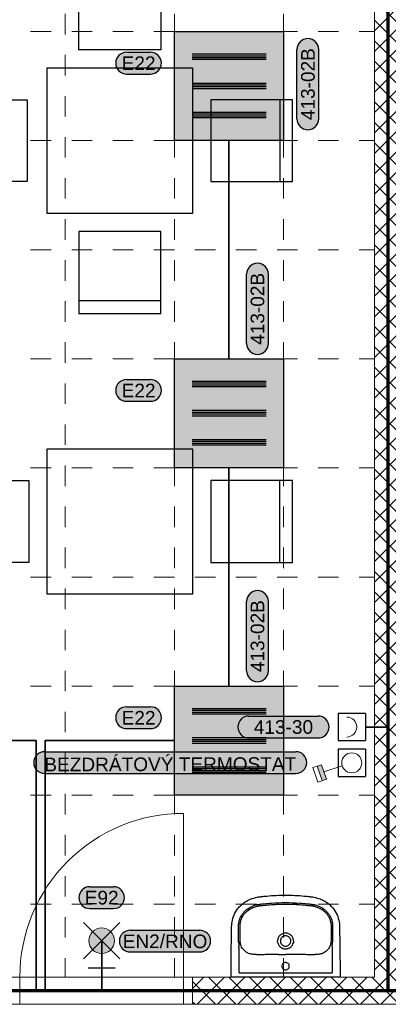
# Model space of a CAD drawing. Extents: x -10604 to 417874, y -84886 to -28187.
# Tile 3 of 32: x 2524 to 4551, y -73816 to -68401. Entities that reach past the tile are written whole.
import ezdxf
from ezdxf.enums import TextEntityAlignment as Align

# ---------------------------------------------------------------- set-up
doc = ezdxf.new("R2010")
doc.units = 0
doc.header["$MEASUREMENT"] = 0
doc.linetypes.add('DASHED', pattern=[0.564444, 0.282222, -0.282222])
doc.layers.get('0').update_dxf_attribs({"linetype": 'CONTINUOUS'})
for name, color, linetype in [('__Bílá', 7, 'CONTINUOUS'), ('__ELEKTRO PAVELKA', 4, 'CONTINUOUS'), ('__Fialová 220', 220, 'CONTINUOUS')]:
    doc.layers.add(name, color=color, linetype=linetype)
for name, color, linetype, true_color in [('__Rudá tmavá', 7, 'CONTINUOUS', 0xdb0000), ('__Temná modrá', 7, 'CONTINUOUS', 0x0000c7), ('__Višňová', 7, 'CONTINUOUS', 0xdb0084)]:
    doc.layers.add(name, color=color, linetype=linetype, true_color=true_color)
doc.styles.add('GENERATED_STYLE_1', font='arial.ttf')

# ---------------------------------------------------------------- blocks, each defined once
blk = doc.blocks.new('umyvadlo02')
for p, q in [((287.2, 0), (-287.2, 0)), ((-255.9, -23.8), (255.9, -23.8)), ((-255.9, -23.8), (-255.9, -154.7)), ((255.9, -154.7), (255.9, -23.8)), ((-245.1, -154.7), (-245.1, -154.7)), ((-163.8, -123.2), (-163.8, -123.2)), ((163.8, -123.2), (163.8, -123.2))]:
    blk.add_line(p, q)
for centre, radius, start, end in [((-182.7, -195.4), 66.2, 146.7828, 158.2149), ((-20.7, 8454.9), 8579.1, 269.87635, 270.1385), ((18.6, -7830.3), 7706.2, 89.84666, 90.1385), ((177.5, -198.1), 72, 22.2487, 32.7535), ((-45, -206.8), 213.6, 176.0078, 177.7144), ((-3172.3, 11.4), 2921.3, 356.0078, 356.4663), ((-149.3, -202.4), 100.7, 174.2213, 177.654), ((-170.5, -200.3), 79.3, 158.2149, 174.2213), ((-0.7, -198.3), 43.2, 167.4337, 179.9662), ((0.8, -198.3), 43.2, 0.0218, 12.5783), ((174.8, -199.2), 75, 5.3151, 22.2487), ((112.1, -205.1), 137.9, 2.8096, 5.3151), ((2439.1, -36.8), 2186.5, 183.4566, 184.0693), ((62.7, -205.8), 195.9, 2.2085, 4.0693)]:
    blk.add_arc(centre, radius, start, end)
for points, degree, knots in [([(-299.9, 0), (-300, 0), (-299.9, -15.4), (-299.8, -23.8)], 1, [600.373143, 600.373143, 600.51024, 615.933195, 624.329372, 624.329372]), ([(299.8, -23.8), (299.9, -15.4), (300, 0), (299.9, 0)], 1, [0, 0, 8.396177, 23.819133, 23.95623, 23.95623]), ([(-299.8, -23.8), (-299.7, -50), (-299.3, -103.5), (-298.4, -172.4), (-297.6, -220.5), (-297.1, -248.6), (-296.8, -263.7), (-296.5, -276.4), (-296.4, -283.1), (-296, -288.7), (-294.7, -304.9), (-288.5, -333.2), (-271.1, -366.1), (-249.9, -391.2), (-228, -409.9), (-203.1, -424.7), (-181.2, -433.4), (-163.5, -438), (-152.1, -440.1), (-142.1, -441.4), (-133.7, -442.3), (-120.5, -443.8), (-76, -448.2), (-34.2, -450), (0, -450)], 3, [624.329372, 624.329372, 624.329372, 624.329372, 702.954481, 784.872453, 830.951627, 847.339519, 869.099473, 876.286618, 885.594721, 889.203185, 893.06913, 934.29152, 975.506743, 1003.663293, 1032.591568, 1061.523462, 1090.200355, 1103.007356, 1116.545068, 1124.93032, 1133.080278, 1141.824147, 1164.862029, 1267.315864, 1267.315864, 1267.315864, 1267.315864]), ([(0, -80.2), (-2.7, -80.2), (-8, -79.2), (-14.9, -74.7), (-19.5, -67.9), (-21.1, -59.9), (-19.5, -51.9), (-14.9, -45.2), (-8.1, -40.6), (-2.7, -39.6), (0, -39.6)], 3, [0, 0, 0, 0, 8.041153, 16.003729, 24.145465, 32.059, 40.064065, 48.100306, 56.065262, 64.20975, 64.20975, 64.20975, 64.20975]), ([(0, -450), (34.2, -450), (76, -448.2), (120.5, -443.8), (133.7, -442.3), (142.1, -441.4), (152.1, -440.1), (163.5, -438), (181.2, -433.4), (203.1, -424.7), (228, -409.9), (249.9, -391.2), (271.1, -366.1), (288.5, -333.2), (294.7, -304.9), (296, -288.7), (296.4, -283.1), (296.5, -276.4), (296.8, -263.7), (297.1, -248.6), (297.6, -220.5), (298.4, -172.4), (299.3, -103.5), (299.5, -50), (299.8, -23.8)], 3, [-642.986491, -642.986491, -642.986491, -642.986491, -540.532657, -517.494775, -508.750906, -500.600948, -492.215696, -478.677984, -465.870983, -437.194089, -408.262196, -379.333921, -351.177371, -309.962147, -268.739757, -264.873812, -261.265349, -251.957246, -244.770101, -223.010147, -206.622255, -160.54308, -78.625109, 0, 0, 0, 0]), ([(0, -39.6), (2.7, -39.6), (8.1, -40.6), (14.9, -45.2), (19.5, -51.9), (21.1, -59.9), (19.5, -67.9), (14.9, -74.7), (8, -79.2), (2.7, -80.2), (0, -80.2)], 3, [64.20975, 64.20975, 64.20975, 64.20975, 72.354238, 80.319194, 88.355435, 96.3605, 104.274035, 112.415771, 120.378347, 128.4195, 128.4195, 128.4195, 128.4195]), ([(-163.8, -123.2), (-166.4, -123.4), (-171.5, -123.7), (-180.2, -124.4), (-189.3, -125.6), (-198.7, -128), (-207.6, -131.7), (-216.3, -136.7), (-224.7, -143.2), (-232.1, -150.7), (-236.2, -156.3), (-238.1, -159.1)], 3, [850.913163, 850.913163, 850.913163, 850.913163, 858.963388, 866.231581, 877.085686, 886.260054, 895.260314, 905.875022, 916.564351, 927.072225, 937.310546, 937.310546, 937.310546, 937.310546]), ([(-39.3, -124.1), (-51.7, -124.1), (-68.4, -124), (-94.4, -123.5), (-112.9, -122.9), (-132.6, -122.6), (-145.6, -122.6), (-156.2, -122.9), (-161.4, -123.1), (-163.8, -123.2)], 3, [726.376125, 726.376125, 726.376125, 726.376125, 763.622224, 776.430836, 804.676477, 819.055623, 835.490807, 843.719456, 850.904433, 850.904433, 850.904433, 850.904433]), ([(-42.9, -188.9), (-41.9, -184.1), (-38.1, -174.9), (-28.1, -163.8), (-17.1, -157.7), (-7.5, -155.2), (-2.5, -154.8), (0, -154.8)], 3, [9.459226, 9.459226, 9.459226, 9.459226, 24.117237, 38.862114, 53.669389, 61.303478, 68.668558, 68.668558, 68.668558, 68.668558]), ([(0, -154.8), (2.5, -154.8), (7.5, -155.2), (17.1, -157.7), (28.1, -163.8), (38.1, -174.9), (41.9, -184.1), (42.9, -188.9)], 3, [68.668558, 68.668558, 68.668558, 68.668558, 76.033638, 83.667727, 98.475003, 113.219879, 127.877891, 127.877891, 127.877891, 127.877891]), ([(163.8, -123.2), (161.4, -123.1), (156.2, -122.9), (145.6, -122.6), (132.6, -122.6), (112.9, -122.9), (94.4, -123.5), (68.4, -124), (51.7, -124.1), (39.3, -124.1)], 3, [523.343903, 523.343903, 523.343903, 523.343903, 530.528881, 538.757529, 555.192714, 569.57186, 597.8175, 610.626113, 647.872212, 647.872212, 647.872212, 647.872212]), ([(238.1, -159.1), (236.3, -156.3), (232.1, -150.7), (224.7, -143.2), (216.3, -136.7), (207.6, -131.7), (198.7, -128), (189.3, -125.6), (180.2, -124.4), (171.5, -123.7), (166.4, -123.4), (163.8, -123.2)], 3, [436.937791, 436.937791, 436.937791, 436.937791, 447.176112, 457.683986, 468.373315, 478.988023, 487.988283, 497.162651, 508.016755, 515.284948, 523.335174, 523.335174, 523.335174, 523.335174]), ([(-258.4, -198.3), (-258.5, -200.2), (-258.6, -204.4), (-258.6, -209.5), (-258.6, -216.2), (-258.7, -222.6), (-258.8, -234.9), (-258.8, -245.5), (-258.8, -255.7), (-258.8, -262), (-258.8, -268.8), (-258.8, -275.5), (-258.6, -281.9), (-258.3, -288.2), (-257.3, -297.5), (-254.9, -310.3), (-249.5, -326.2), (-240.6, -342.5), (-229, -357.5), (-211.5, -374.2), (-191.3, -386.8), (-172.1, -394.2), (-161.2, -397.3), (-153.7, -398.8), (-147.3, -399.8), (-135.8, -401.3), (-112.6, -403.9), (-65.8, -407.9), (-26, -409.3), (0, -409.3)], 3, [175.048841, 175.048841, 175.048841, 175.048841, 180.891155, 187.66553, 190.097243, 200.971297, 207.107662, 226.924402, 232.691241, 237.690518, 245.872119, 253.117634, 257.691167, 265.085682, 272.24233, 285.758915, 303.884333, 322.571574, 341.132044, 360.794246, 394.866598, 411.87741, 422.527365, 428.832371, 434.893076, 441.844009, 463.483086, 504.881463, 582.882709, 582.882709, 582.882709, 582.882709]), ([(-249.9, -198.3), (-250, -200.1), (-250, -203.3), (-250, -208.3), (-250, -216.3), (-250.1, -224.7), (-250.2, -235.1), (-250.2, -244.1), (-250.2, -256.9), (-250.2, -269.2), (-250.2, -280.2), (-249.9, -287.6), (-249.1, -295.9), (-246.9, -307.7), (-241.9, -322.6), (-233.4, -338.2), (-222.4, -352.4), (-205.8, -368), (-188.7, -378.6), (-173.9, -384.7), (-165.6, -387.4), (-158.6, -389.4), (-151.5, -390.8), (-145.5, -391.7), (-137.9, -392.6), (-128.4, -393.7), (-107.9, -395.9), (-65, -399.5), (-25.8, -400.8), (0, -400.8)], 3, [979.515725, 979.515725, 979.515725, 979.515725, 984.998793, 989.193783, 994.506217, 1008.836262, 1014.564091, 1025.67181, 1035.775102, 1052.873813, 1062.576161, 1068.957794, 1075.078432, 1087.407323, 1104.896786, 1122.232394, 1140.496235, 1158.413781, 1190.38659, 1200.50569, 1206.374096, 1216.605643, 1222.213255, 1228.037047, 1234.961214, 1245.092548, 1256.793198, 1296.845648, 1374.248337, 1374.248337, 1374.248337, 1374.248337]), ([(0, -241.8), (-5.8, -241.8), (-14.5, -240), (-24.7, -234.6), (-33.6, -227.3), (-40.1, -217.7), (-43.4, -206.7), (-44, -201.1), (-44, -198.3)], 3, [-68.665418, -68.665418, -68.665418, -68.665418, -51.296816, -42.590342, -34.181869, -16.861064, -8.510528, 0, 0, 0, 0]), ([(-28.6, -198.3), (-28.6, -196.4), (-28.2, -192.6), (-26.6, -187.3), (-23.9, -182.4), (-20.3, -178.1), (-16, -174.6), (-9.4, -171.1), (-3.8, -170), (0, -170)], 3, [44.736035, 44.736035, 44.736035, 44.736035, 50.403646, 55.91951, 61.571197, 67.020032, 72.442686, 78.078755, 89.405769, 89.405769, 89.405769, 89.405769]), ([(0, -226.6), (-1.9, -226.6), (-5.7, -226.2), (-11.1, -224.6), (-16, -222), (-20.3, -218.5), (-23.9, -214.2), (-27.5, -207.6), (-28.6, -202), (-28.6, -198.3)], 3, [0, 0, 0, 0, 5.771404, 11.358994, 16.760694, 22.424371, 27.849839, 33.48032, 44.736035, 44.736035, 44.736035, 44.736035]), ([(0, -170), (3.8, -170), (9.4, -171.1), (16, -174.6), (20.3, -178.1), (23.9, -182.4), (26.6, -187.3), (28.2, -192.6), (28.6, -196.4), (28.6, -198.3)], 3, [89.405769, 89.405769, 89.405769, 89.405769, 100.732783, 106.368852, 111.791506, 117.240341, 122.892028, 128.407892, 134.075503, 134.075503, 134.075503, 134.075503]), ([(28.6, -198.3), (28.6, -202), (27.5, -207.6), (23.9, -214.2), (20.3, -218.5), (16, -222), (11.1, -224.6), (5.7, -226.2), (1.9, -226.6), (0, -226.6)], 3, [134.075503, 134.075503, 134.075503, 134.075503, 145.331218, 150.961699, 156.387167, 162.050844, 167.452544, 173.040134, 178.811538, 178.811538, 178.811538, 178.811538]), ([(44, -198.3), (44, -201.1), (43.4, -206.7), (40.1, -217.7), (33.6, -227.3), (24.7, -234.6), (14.5, -240), (5.8, -241.8), (0, -241.8)], 3, [137.337116, 137.337116, 137.337116, 137.337116, 145.847644, 154.19818, 171.518985, 179.927458, 188.633932, 206.002534, 206.002534, 206.002534, 206.002534]), ([(0, -400.8), (25.8, -400.8), (65, -399.5), (107.9, -395.9), (128.4, -393.7), (137.9, -392.6), (145.5, -391.7), (151.5, -390.8), (158.6, -389.4), (165.6, -387.4), (173.9, -384.7), (188.7, -378.6), (205.8, -368), (222.4, -352.4), (233.4, -338.2), (241.9, -322.6), (246.9, -307.7), (249.1, -295.9), (249.9, -287.6), (250.2, -280.2), (250.2, -269.2), (250.2, -256.9), (250.2, -244.1), (250.2, -235.1), (250.1, -224.7), (250, -216.3), (250, -208.3), (250, -203.3), (250, -200.1), (249.9, -198.3)], 3, [0, 0, 0, 0, 77.402688, 117.455139, 129.155789, 139.287123, 146.21129, 152.035082, 157.642694, 167.874241, 173.742647, 183.861746, 215.834556, 233.752102, 252.015943, 269.351551, 286.841014, 299.169905, 305.290543, 311.672176, 321.374524, 338.473235, 348.576526, 359.684246, 365.412075, 379.74212, 385.054554, 389.249544, 394.732611, 394.732611, 394.732611, 394.732611]), ([(0, -409.3), (26, -409.3), (65.8, -407.9), (112.6, -403.9), (135.8, -401.3), (147.3, -399.8), (153.7, -398.8), (161.2, -397.3), (172.1, -394.2), (191.3, -386.8), (211.5, -374.2), (229, -357.5), (240.6, -342.5), (249.5, -326.2), (254.9, -310.3), (257.3, -297.5), (258.3, -288.2), (258.6, -281.9), (258.8, -275.5), (258.8, -268.8), (258.8, -262), (258.8, -255.7), (258.8, -245.5), (258.8, -234.9), (258.7, -222.6), (258.6, -216.2), (258.6, -209.5), (258.6, -204.4), (258.5, -200.2), (258.4, -198.3)], 3, [582.882709, 582.882709, 582.882709, 582.882709, 660.883955, 702.282331, 723.921408, 730.872341, 736.933047, 743.238052, 753.888008, 770.898819, 804.971172, 824.633373, 843.193843, 861.881084, 880.006503, 893.523087, 900.679736, 908.07425, 912.647783, 919.893298, 928.074899, 933.074176, 938.841015, 958.657755, 964.79412, 975.668174, 978.099887, 984.874262, 990.716576, 990.716576, 990.716576, 990.716576])]:
    blk.add_open_spline(points, degree=degree, knots=knots)
for points, degree in [([(-287.2, 0), (-290.6, 0), (-294, 0), (-300.6, 0), (-300.3, 0), (-299.9, 0)], 5), ([(299.9, 0), (300.3, 0), (300.6, 0), (294, 0), (290.6, 0), (287.2, 0)], 5), ([(-255.9, -154.7), (-255.9, -155.6), (-256, -157.5), (-256.1, -160.3), (-256.2, -163.1), (-256.4, -165.8), (-256.5, -167.7), (-256.6, -168.6)], 3), ([(256.6, -168.6), (256.5, -167.7), (256.4, -165.8), (256.2, -163.1), (256.1, -160.3), (256, -157.5), (255.9, -155.6), (255.9, -154.7)], 3)]:
    blk.add_open_spline(points, degree=degree)
blk = doc.blocks.new('stul_a_zidle_02')
for p, q in [((625, 1350), (175, 1350)), ((175, 1350), (175, 900)), ((625, 900), (625, 1350)), ((625, 1280), (175, 1280)), ((175, 900), (625, 900)), ((0, 800), (0, 0)), ((800, 800), (0, 800)), ((800, 0), (800, 800)), ((-550, 175), (-550, 625)), ((-550, 625), (-100, 625)), ((-480, 625), (-480, 175)), ((-100, 625), (-100, 175)), ((909.8, 625), (909.8, 175)), ((1359.8, 625), (909.8, 625)), ((1289.8, 625), (1289.8, 175)), ((1359.8, 175), (1359.8, 625)), ((-100, 175), (-550, 175)), ((909.8, 175), (1359.8, 175)), ((0, 0), (800, 0)), ((175, -100), (625, -100)), ((175, -550), (175, -100)), ((625, -100), (625, -550)), ((625, -480), (175, -480)), ((625, -550), (175, -550))]:
    blk.add_line(p, q)
blk = doc.blocks.new('stul_a_zidle_2')
for p, q in [((625, 1350), (175, 1350)), ((175, 1350), (175, 900)), ((625, 900), (625, 1350)), ((625, 1280), (175, 1280)), ((175, 900), (625, 900)), ((0, 800), (0, 0)), ((800, 800), (0, 800)), ((800, 0), (800, 800)), ((0, 0), (800, 0)), ((175, -100), (625, -100)), ((175, -550), (175, -100)), ((625, -100), (625, -550)), ((625, -480), (175, -480)), ((625, -550), (175, -550))]:
    blk.add_line(p, q)
blk = doc.blocks.new('KLN')
at = {"layer": '__Bílá', "lineweight": 0}
h = blk.add_hatch(dxfattribs=at)
h.set_pattern_fill('ANSI37', scale=25)
h.set_pattern_definition([(45, (-355660.48, -11352.436), (-56.1266, 56.1266), []), (135, (-355660.48, -11352.436), (-56.1266, -56.1266), [])])
h.paths.add_polyline_path([(-6220, 150), (-6370, 150), (-6370, -6050), (-7370, -6050), (-7370, -6200), (-3720, -6200), (-3720, -6050), (-6220, -6050)])
at = {"layer": '__Bílá', "color": 7, "lineweight": 0}
for p, q in [((-6370, -6050), (-6370, 150)), ((-8370, -6050), (-7370, -6050)), ((-8320, -6200), (-8320, -6050)), ((-7420, -6200), (-7420, -6050)), ((-6370, -6050), (-7370, -6050)), ((-7370, -6200), (-7370, -6050)), ((-8370, -6200), (-7370, -6200)), ((-3720, -6200), (-7370, -6200))]:
    blk.add_line(p, q, dxfattribs=at)
blk.add_lwpolyline([(-7420, -6050), (-7420, -5150, 0.414214), (-8320, -6050)], format="xyb", dxfattribs=at)
at = {"layer": '__Fialová 220', "linetype": 'DASHED', "lineweight": 0, "ltscale": 400}
for p, q in [((-8070, 150), (-8070, -6050)), ((-7470, 150), (-7470, -6050)), ((-6870, 150), (-6870, -6050)), ((-10970, -850), (-6370, -850)), ((-10970, -1450), (-6370, -1450)), ((-10970, -2050), (-6370, -2050)), ((-10970, -2650), (-6370, -2650)), ((-10970, -3250), (-6370, -3250)), ((-10970, -3850), (-6370, -3850)), ((-10970, -4450), (-6370, -4450)), ((-10970, -5050), (-6370, -5050)), ((-10970, -5650), (-6370, -5650))]:
    blk.add_line(p, q, dxfattribs=at)
at = {"layer": '__Bílá', "color": 7, "lineweight": 0, "xscale": -1}
blk.add_blockref('stul_a_zidle_02', (-7370, -1850), dxfattribs=at)
for name, p, rotation in [('stul_a_zidle_2', (-7370, -3144.9), 90), ('umyvadlo02', (-6858.9, -6050), 180)]:
    blk.add_blockref(name, p, dxfattribs=dict(at, rotation=rotation))
blk = doc.blocks.new('svítidlo 3x14W')
at = {"ltscale": 2}
h = blk.add_hatch(color=2, dxfattribs=at)
h.dxf.hatch_style = 1
h.paths.add_polyline_path([(600, 600), (0, 600), (0, 0), (600, 0)])
at = {"color": 7}
for p, q in [((505, 475.3), (96.9, 475.3)), ((505, 465.3), (96.9, 465.3)), ((505, 455.3), (96.9, 455.3)), ((505, 445.3), (96.9, 445.3)), ((505, 315), (96.9, 315)), ((505, 305), (96.9, 305)), ((505, 295), (96.9, 295)), ((505, 285), (96.9, 285)), ((505, 154.7), (96.9, 154.7)), ((505, 144.7), (96.9, 144.7)), ((505, 134.7), (96.9, 134.7)), ((505, 124.7), (96.9, 124.7))]:
    blk.add_line(p, q, dxfattribs=at)
at = {"lineweight": 30}
blk.add_lwpolyline([(0, 600), (600, 600), (600, 0), (0, 0)], close=True, dxfattribs=at)
blk = doc.blocks.new('Nouzové světlo nástěnné')
at = {"ltscale": 2}
h = blk.add_hatch(color=30, dxfattribs=at)
h.dxf.hatch_style = 1
h.paths.add_polyline_path([(-141, 400, 0.198912), (-100, 300), (0, 400), (-100, 500, 0.198912)])
h.paths.add_polyline_path([(100, 500), (0, 400), (100, 300, 0.198912), (141, 400, 0.198912)])
h = blk.add_hatch(color=2, dxfattribs=at)
h.dxf.hatch_style = 1
h.paths.add_polyline_path([(100, 500, 0.414214), (-100, 500), (0, 400)])
h.paths.add_polyline_path([(0, 400), (-100, 300, 0.198912), (0, 259)])
h.paths.add_polyline_path([(100, 300), (0, 400), (0, 259, 0.198912)])
for p, q in [((-200, 600), (200, 200)), ((-200, 200), (200, 600)), ((0, 0), (0, 400)), ((-150, 100), (150, 100))]:
    blk.add_line(p, q)
at = {"color": 7, "lineweight": 13}
blk.add_circle((0, 400), 141, dxfattribs=at)
blk = doc.blocks.new('a120')
at = {"lineweight": 5}
blk.add_hatch(color=7, dxfattribs=at).paths.add_polyline_path([(18, 364.8), (10.2, 341), (90.2, 314.7), (98, 338.5)])
at = {"color": 7, "lineweight": 5}
for p, q in [((10.2, 341), (25.8, 388.5)), ((105.8, 362.2), (25.8, 388.5)), ((90.2, 314.7), (10.2, 341)), ((98, 338.5), (18, 364.8)), ((90.2, 314.7), (105.8, 362.2))]:
    blk.add_line(p, q, dxfattribs=at)
at = {"color": 7, "lineweight": 13}
blk.add_line((17.2, 227.3), (50.2, 327.9), dxfattribs=at)
for p, q in [((-75, 250), (75, 250)), ((-75, 100), (-75, 250)), ((75, 250), (75, 100)), ((-75, 100), (75, 100))]:
    blk.add_line(p, q)
blk.add_circle((0, 175), 55, dxfattribs=at)
blk = doc.blocks.new('A201')
for p, q in [((-75, 250), (75, 250)), ((-75, 100), (-75, 250)), ((75, 250), (75, 100)), ((-75, 100), (75, 100)), ((0, 0), (0, 100))]:
    blk.add_line(p, q)
at = {"color": 7, "lineweight": 13}
blk.add_arc((0, 202.5), 55, 180, 0, dxfattribs=at)
blk = doc.blocks.new('TEXT POPIS 025')
h = blk.add_hatch(color=21)
h.dxf.hatch_style = 2
edge = h.paths.add_edge_path()
edge.add_arc((654, 0), 600, 270, 450)
edge.add_line((654, 600), (-654, 600))
edge.add_arc((-654, 0), 600, 90, 270)
edge.add_line((-654, -600), (654, -600))
at = {"color": 7}
for p, q in [((-654, 600), (654, 600)), ((-654, -600), (654, -600))]:
    blk.add_line(p, q, dxfattribs=at)
at = {"color": 7, "ltscale": 4}
for centre, start, end in [((-654, 0), 90, 270), ((654, 0), 270, 90)]:
    blk.add_arc(centre, 600, start, end, dxfattribs=at)
at = {"color": 7, "linetype": 'Continuous', "style": 'GENERATED_STYLE_1'}
blk.add_attdef('TEXT', text='', height=750, dxfattribs=at).set_placement((0, 0), align=Align.MIDDLE)
blk = doc.blocks.new('Text žlutý 21')
at = {"true_color": 0xffff33}
h = blk.add_hatch(color=2, dxfattribs=at)
h.dxf.hatch_style = 2
h.paths.add_polyline_path([(-190.8, 60, 1), (-190.8, -60), (190.8, -60, 1), (190.8, 60)])
at = {"color": 7}
for p, q in [((-190.8, 60), (190.8, 60)), ((-190.8, -60), (190.8, -60))]:
    blk.add_line(p, q, dxfattribs=at)
at = {"color": 7, "ltscale": 4}
for centre, start, end in [((-190.8, 0), 90, 270), ((190.8, 0), 270, 90)]:
    blk.add_arc(centre, 60, start, end, dxfattribs=at)
at = {"color": 7, "linetype": 'Continuous', "style": 'GENERATED_STYLE_1'}
blk.add_attdef('TEXT', text='', height=75, dxfattribs=at).set_placement((0, 0), align=Align.MIDDLE)
blk = doc.blocks.new('TEXT POPIS 050')
h = blk.add_hatch(color=21)
h.dxf.hatch_style = 2
h.paths.add_polyline_path([(-1908, 600, 1), (-1908, -600), (1908, -600, 1), (1908, 600)])
at = {"color": 7}
for p, q in [((-1908, 600), (1908, 600)), ((-1908, -600), (1908, -600))]:
    blk.add_line(p, q, dxfattribs=at)
at = {"color": 7, "ltscale": 4}
for centre, start, end in [((-1908, 0), 90, 270), ((1908, 0), 270, 90)]:
    blk.add_arc(centre, 600, start, end, dxfattribs=at)
at = {"color": 7, "linetype": 'Continuous', "style": 'GENERATED_STYLE_1'}
blk.add_attdef('TEXT', text='', height=750, dxfattribs=at).set_placement((0, 0), align=Align.MIDDLE)
blk = doc.blocks.new('TEXT POPIS 150')
h = blk.add_hatch(color=21)
h.dxf.hatch_style = 2
h.paths.add_polyline_path([(6908, 600), (-6908, 600, 1), (-6908, -600), (6908, -600, 1)])
at = {"color": 7}
for p, q in [((-6908, 600), (6908, 600)), ((-6908, -600), (6908, -600))]:
    blk.add_line(p, q, dxfattribs=at)
for centre, start, end in [((-6908, 0), 90, 270), ((6908, 0), 270, 90)]:
    blk.add_arc(centre, 600, start, end, dxfattribs=at)
at = {"color": 7, "linetype": 'Continuous', "style": 'GENERATED_STYLE_1'}
blk.add_attdef('TEXT', text='', height=750, dxfattribs=at).set_placement((0, 0), align=Align.MIDDLE)

msp = doc.modelspace()

# ---------------------------------------------------------------- linework, layer by layer
at = {"layer": '__Rudá tmavá', "lineweight": 70}
for p, q in [((4549.7, -73740.6), (4549.7, -67415.6)), ((-7130.3, -73740.6), (10894.7, -73740.6))]:
    msp.add_line(p, q, dxfattribs=at)
at = {"layer": '__Rudá tmavá', "lineweight": 35}
for p, q in [((3674.7, -70265.6), (3674.7, -69065.6)), ((3674.7, -72065.6), (3674.7, -70865.6)), ((4424.7, -72290.6), (4549.7, -72290.6)), ((1574.7, -72365.6), (2614.5, -72365.6)), ((2614.5, -72365.6), (2614.5, -73740.6)), ((2664.5, -72365.6), (2664.5, -73740.6)), ((2664.5, -72365.6), (3374.7, -72365.6)), ((2974.7, -73465.9), (2974.7, -73740.6))]:
    msp.add_line(p, q, dxfattribs=at)

# ---------------------------------------------------------------- block references
at = {"ltscale": 4, "xscale": 0.1, "yscale": 0.1, "zscale": 0.1}
for p, values in [((3177.5, -68639.4), {'TEXT': 'E22'}), ((3177.5, -70439.4), {'TEXT': 'E22'}), ((3177.5, -72239.4), {'TEXT': 'E22'}), ((2974.7, -73229), {'TEXT': 'E92'})]:
    msp.add_blockref('TEXT POPIS 025', p, dxfattribs=at).add_auto_attribs(values)
at = {"layer": '__ELEKTRO PAVELKA', "ltscale": 4}
ref = msp.add_blockref('TEXT POPIS 050', (3974, -72290.6), dxfattribs=dict(at, xscale=0.1, yscale=0.1, zscale=0.1))
ref.add_attrib('TEXT', '413-30', dxfattribs={"layer": '0', "color": 7, "linetype": 'Continuous', "height": 75, "rotation": 0.1156, "style": 'GENERATED_STYLE_1'}).set_placement((3974, -72290.6), align=Align.MIDDLE)
at = {"layer": '__ELEKTRO PAVELKA'}
ref = msp.add_blockref('TEXT POPIS 150', (3352, -72486.4), dxfattribs=dict(at, xscale=0.1, yscale=0.1, zscale=0.1))
ref.add_attrib('TEXT', 'BEZDRÁTOVÝ TERMOSTAT', dxfattribs={"layer": '0', "color": 7, "linetype": 'Continuous', "height": 75, "rotation": 0.1156, "style": 'GENERATED_STYLE_1'}).set_placement((3352, -72486.1), align=Align.MIDDLE)
at = {"layer": '__Rudá tmavá', "lineweight": 70}
msp.add_blockref('KLN', (10844.7, -67615.6), dxfattribs=at)
at = {"layer": '__Rudá tmavá', "rotation": 90}
for p in [(4108.5, -68755.1), (3831.3, -69990.9), (3831.3, -71790.9)]:
    msp.add_blockref('Text žlutý 21', p, dxfattribs=at).add_auto_attribs({'TEXT': '413-02B'})
at = {"layer": '__Rudá tmavá', "xscale": -1, "rotation": 90}
msp.add_blockref('A201', (4524.7, -72290.6), dxfattribs=at)
at = {"layer": '__Rudá tmavá'}
msp.add_blockref('Text žlutý 21', (3323, -73467.8), dxfattribs=at).add_auto_attribs({'TEXT': 'EN2/RNO'})
at = {"layer": '__Temná modrá'}
for p in [(3374.7, -69065.6), (3374.7, -70865.6), (3374.7, -72665.6)]:
    msp.add_blockref('svítidlo 3x14W', p, dxfattribs=at)
at = {"layer": '__Temná modrá', "xscale": 0.4999999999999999, "yscale": 0.4999999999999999, "zscale": 0.4999999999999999}
msp.add_blockref('Nouzové světlo nástěnné', (2974.7, -73665.9), dxfattribs=at)
at = {"layer": '__Višňová', "xscale": -1, "rotation": 90}
msp.add_blockref('a120', (4524.7, -72487.5), dxfattribs=at)

doc.saveas('drawing.dxf')
